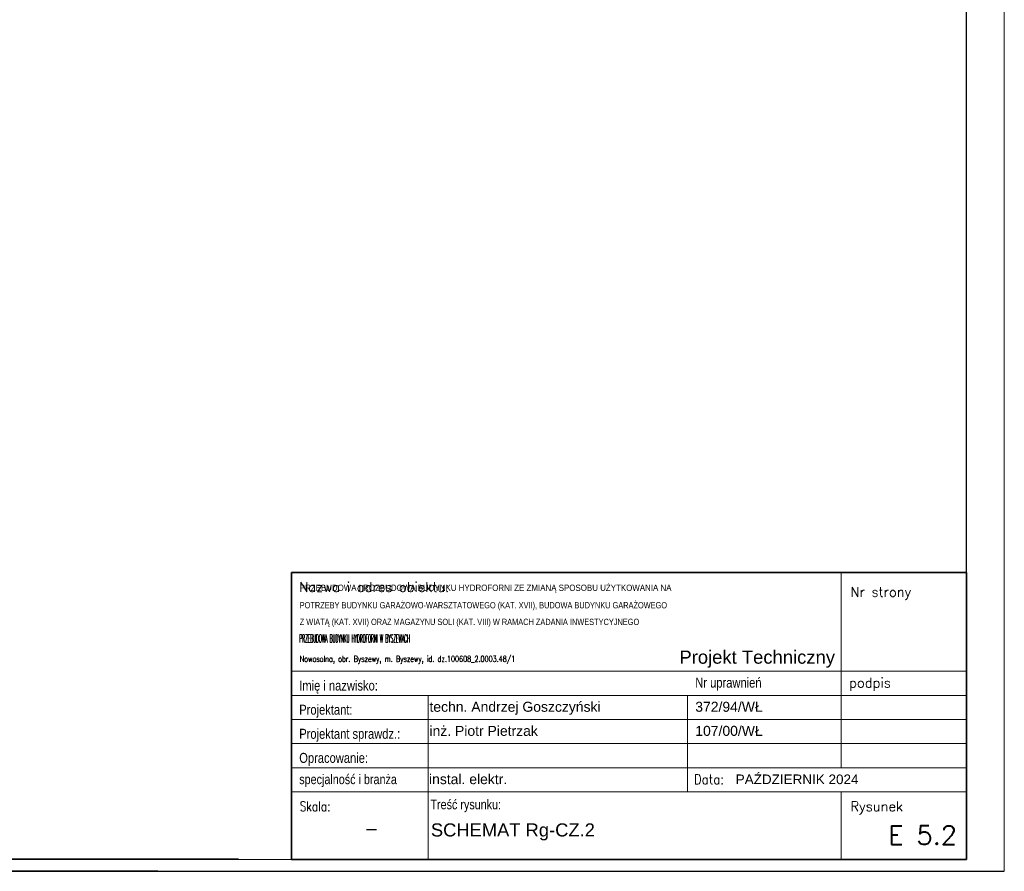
# Model space of a CAD drawing. Header units: millimetres. Extents: x 18084 to 47233, y 38174 to 56392.
# Tile 65 of 251: x 24878 to 26595, y 48612 to 50097. Entities that reach past the tile are written whole.
import ezdxf
from ezdxf.enums import TextEntityAlignment as Align

# ---------------------------------------------------------------- set-up
doc = ezdxf.new("R2010")
doc.units = ezdxf.units.MM
doc.header["$LTSCALE"] = 100
doc.layers.add('5', color=7, linetype='Continuous')
for name, color, linetype, lineweight in [('_M_TABELKA RZUT CAŁOŚCI', 7, 'Continuous', 20), ('_TABELKA_Nr_Pióra__1', 7, 'Continuous', 13), ('A-tabelka', 251, 'Continuous', 20)]:
    doc.layers.add(name, color=color, linetype=linetype, lineweight=lineweight)
doc.styles.add('ARIAL', font='arial.ttf', dxfattribs={"width": 0.8})
doc.styles.add('GENERATED_STYLE_2', font='arial.ttf')
doc.styles.add('ROMANS', font='romans.shx', dxfattribs={"width": 0.7})
doc.styles.add('SIMPLEX', font='simplex.shx')

# ---------------------------------------------------------------- blocks, each defined once
blk = doc.blocks.new('Tabela_A+SPR_ADT')
at = {"color": 5, "lineweight": 35}
for p, q in [((0, 546.1), (-1286.3, 546.1)), ((-1286.3, 546.1), (-1286.3, 0)), ((0, 0), (0, 546.1)), ((-1286.3, 0), (0, 0))]:
    blk.add_line(p, q, dxfattribs=at)
for p, q in [((-238.9, 546.1), (-238.9, 358.3)), ((-1286.3, 358.3), (0, 358.3)), ((-238.9, 174.6), (-238.9, 358.3)), ((-1286.3, 312.4), (0, 312.4)), ((-1026.1, 128.6), (-1026.1, 312.4)), ((-531.9, 128.6), (-531.9, 312.4)), ((-1286.3, 266.4), (0, 266.4)), ((-1286.3, 220.5), (0, 220.5)), ((-1286.3, 174.6), (-422.6, 174.6)), ((-422.6, 174.6), (0, 174.6)), ((-1286.3, 128.6), (0, 128.6)), ((-1026.1, 0), (-1026.1, 128.6)), ((-238.9, 128.6), (-238.9, 0))]:
    blk.add_line(p, q)
at = {"color": 7, "linetype": 'Continuous', "style": 'ROMANS'}
blk.add_text('Nazwa i adres obiektu:', height=18.375, dxfattribs=at).set_placement((-1271.4, 509.4))
at = {"color": 7, "style": 'ROMANS'}
for s, p in [('Nr strony', (-221.4, 500.2)), ('podpis', (-224, 327.1)), ('Rysunek', (-221.4, 91.9))]:
    blk.add_text(s, height=18.38, dxfattribs=at).set_placement(p)
at = {"color": 7}
for s, height, style, width, p in [('Imię i nazwisko:', 19, 'ARIAL', 0.8, (-1271.4, 321.6)), ('Nr uprawnień', 19, 'ARIAL', 0.8, (-517, 327.1)), ('Projektant:', 19, 'ARIAL', 0.8, (-1271.4, 275.6)), ('Projektant sprawdz.:', 19, 'ARIAL', 0.8, (-1271.4, 229.7)), ('Opracowanie:', 19, 'ARIAL', 0.8, (-1271.4, 183.8)), ('specjalność i branża', 18.375, 'ARIAL', 0.8, (-1271.4, 143.3)), ('Data:', 18.38, 'ROMANS', 0.9, (-519.6, 143.3)), ('Treść rysunku:', 18.375, 'ARIAL', 0.8, (-1021.5, 95.4)), ('Skala:', 18.38, 'ROMANS', 0.8, (-1270.5, 91.9))]:
    blk.add_text(s, height=height, dxfattribs=dict(at, style=style, width=width)).set_placement(p)
at = {"color": 7, "style": 'ROMANS', "width": 0.85, "flags": 4}
blk.add_attdef('NAZWA', text='', height=22, dxfattribs=at).set_placement((-1270.5, 496.6), align=Align.TOP_LEFT)
at = {"color": 7, "style": 'ROMANS', "flags": 4}
blk.add_attdef('NR_STR', text='', height=36, dxfattribs=at).set_placement((-19.5, 436.5), align=Align.RIGHT)
at = {"color": 7}
for tag, p, height, style, width, flags in [('OBIEKT_1', (-1270.5, 438.3), 22, 'ROMANS', 0.72, 4), ('ADRES_1', (-1270.5, 405.9), 19, 'ROMANS', 0.75, 4), ('ADRES_2', (-1270.5, 376.1), 19, 'ROMANS', 0.75, 4), ('PROJEKTANT_ARCHITEKTURY', (-1023.3, 281.1), 19, 'ROMANS', 0.85, 8), ('UPR_1', (-517, 281.1), 19, 'ROMANS', 0.85, 4), ('PROJEKTANT_SPRAWDZAJACY', (-1023.3, 235.2), 19, 'ROMANS', 0.85, 8), ('UPR_2', (-517, 235.2), 19, 'ROMANS', 0.85, 4), ('OPRACOWANIE', (-1023.3, 189.3), 19, 'ROMANS', 0.7, 4), ('UPR_3', (-517, 189.3), 19, 'ROMANS', 0.85, 4), ('BRANŻA', (-1024.2, 143.3), 19, 'ARIAL', 0.9, 4)]:
    blk.add_attdef(tag, p, '', height=height, dxfattribs=dict(at, style=style, width=width, flags=flags))
at = {"color": 7, "lineweight": 35, "style": 'ROMANS', "width": 0.9, "flags": 4}
blk.add_attdef('DATA', (-440, 143.3), '', height=18.4, dxfattribs=at)
at = {"color": 5, "lineweight": 35, "style": 'ROMANS', "width": 0.85, "flags": 4}
for tag, p in [('TEMAT', (-1024.2, 58)), ('TEMAT2', (-1024.2, 19.9))]:
    blk.add_attdef(tag, p, '', height=25, dxfattribs=at)
at = {"color": 5, "lineweight": 35, "style": 'ROMANS', "flags": 4}
blk.add_attdef('SKALA', text='', height=25, dxfattribs=at).set_placement((-1133.9, 58.5), align=Align.MIDDLE_CENTER)
blk.add_attdef('NR', text='', height=36, dxfattribs=at).set_placement((-18.4, 28.2), align=Align.RIGHT)

msp = doc.modelspace()

# ---------------------------------------------------------------- linework, layer by layer
at = {"linetype": 'Continuous'}
msp.add_line((26529.6, 48632.3), (26529.6, 51547.3), dxfattribs=at)
at = {"layer": '5'}
for p, q in [((25259.7, 48632.5), (23340.3, 48632.5)), ((24464.5, 48632.5), (26529.6, 48632.3)), ((22395.3, 48611.5), (26595.3, 48611.5)), ((25118.7, 48611.7), (23199.1, 48611.5))]:
    msp.add_line(p, q, dxfattribs=at)
at = {"layer": '_M_TABELKA RZUT CAŁOŚCI', "color": 1, "linetype": 'Continuous'}
msp.add_line((26595.3, 48611.5), (26595.3, 51581.5), dxfattribs=at)
msp.add_line((26595.3, 48611.5), (26595.3, 51581.5), dxfattribs=at)
msp.add_line((26595.3, 48611.5), (26595.3, 51581.5), dxfattribs=at)
msp.add_line((26595.3, 48611.5), (26595.3, 51581.5), dxfattribs=at)
msp.add_line((26595.3, 48611.5), (26595.3, 51581.5), dxfattribs=at)

# ---------------------------------------------------------------- block references
at = {"layer": 'A-tabelka', "lineweight": 60}
ref = msp.add_blockref('Tabela_A+SPR_ADT', (26529.6, 48632.3), dxfattribs=dict(at, xscale=0.9155413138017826, yscale=0.9155413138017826, zscale=0.9155413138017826))
ref.add_attrib('OBIEKT_1', 'PRZEBUDOWA I ROZBUDOWA BUDYNKU HYDROFORNI ZE ZMIANĄ SPOSOBU UŻYTKOWANIA NA', (25366.4, 49100.4), dxfattribs={"layer": '0', "color": 7, "lineweight": 30, "height": 11, "style": 'ARIAL', "width": 0.9})
ref.add_attrib('NR', 'E 5.2', dxfattribs={"layer": '0', "color": 5, "lineweight": 35, "height": 32.96, "style": 'ROMANS'}).set_placement((26512.8, 48658.1), align=Align.RIGHT)
ref.add_attrib('UPR_1', '372/94/WŁ', (26056.3, 48889.7), dxfattribs={"layer": '0', "color": 7, "height": 17.4, "style": 'ARIAL'})
ref.add_attrib('DATA', 'PAŹDZIERNIK 2024', (26126.8, 48763.5), dxfattribs={"layer": '0', "color": 7, "lineweight": 35, "height": 16.823, "style": 'ARIAL'})
ref.add_attrib('TEMAT', 'SCHEMAT Rg-CZ.2', (25595.2, 48672.2), dxfattribs={"layer": '0', "color": 5, "lineweight": 35, "height": 22.889, "style": 'ARIAL'})
ref.add_attrib('TEMAT2', 'PRZEBUDOWA BUDYNKU HYDROFORNI W BYSZEWACH', (25365.9, 49010.6), dxfattribs={"layer": '0', "color": 5, "lineweight": 30, "height": 14, "style": 'SIMPLEX', "width": 0.32})
ref.add_attrib('ADRES_1', 'Z WIATĄ (KAT. XVII) ORAZ MAGAZYNU SOLI (KAT. VIII) W RAMACH ZADANIA INWESTYCYJNEGO ', (25366.4, 49040.9), dxfattribs={"layer": '0', "color": 7, "lineweight": 30, "height": 11, "style": 'ARIAL', "width": 0.7})
ref.add_attrib('ADRES_2', 'Nowosolna, obr. Byszewy, m. Byszewy, id. dz.100608_2.0003.48/1', (25366.4, 48976.7), dxfattribs={"layer": '0', "color": 7, "height": 10.395, "style": 'ROMANS', "width": 0.75})
ref.add_attrib('BRANŻA', 'instal. elektr.', (25591.9, 48763.5), dxfattribs={"layer": '0', "color": 7, "height": 17.395, "style": 'ARIAL'})
ref.add_attrib('PROJEKTANT_ARCHITEKTURY', 'techn. Andrzej Goszczyński ', (25592.7, 48889.7), dxfattribs={"layer": '0', "color": 7, "height": 17.395, "style": 'ARIAL'})
ref.add_attrib('SKALA', '-', dxfattribs={"layer": '0', "color": 5, "lineweight": 35, "height": 22.9, "style": 'ROMANS'}).set_placement((25491.5, 48685.9), align=Align.MIDDLE_CENTER)
ref.add_attrib('PROJEKTANT_SPRAWDZAJACY', 'inż. Piotr Pietrzak', (25592.7, 48847.7), dxfattribs={"layer": '0', "color": 7, "height": 17.395, "style": 'ARIAL'})
ref.add_attrib('UPR_2', '107/00/WŁ', (26056.3, 48847.7), dxfattribs={"layer": '0', "color": 7, "height": 17.4, "style": 'ARIAL'})
ref.add_attrib('OBIEKT_2', 'POTRZEBY BUDYNKU GARAŻOWO-WARSZTATOWEGO (KAT. XVII), BUDOWA BUDYNKU GARAŻOWEGO', (25366.4, 49070), dxfattribs={"layer": '0', "color": 7, "lineweight": 30, "height": 11, "style": 'ARIAL', "width": 0.7})

# ---------------------------------------------------------------- texts
at = {"layer": '_TABELKA_Nr_Pióra__1', "linetype": 'Continuous', "insert": (26028.6, 48996.5), "char_height": 23, "attachment_point": 1, "style": 'GENERATED_STYLE_2'}
msp.add_mtext('Projekt Techniczny', dxfattribs=at)

doc.saveas('drawing.dxf')
